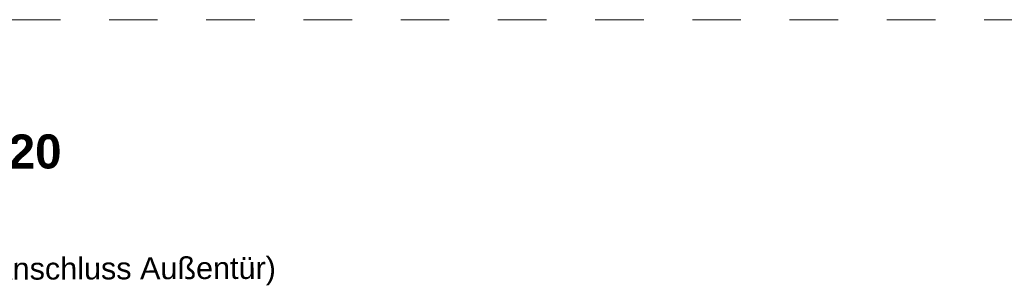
# Model space of a CAD drawing. Header units: metres. Extents: x 1333.9 to 1416.6, y -82.7 to -2.5.
# Tile 113 of 160: x 1410.774 to 1412.799, y -75.231 to -74.68. Entities that reach past the tile are written whole.
import ezdxf

# ---------------------------------------------------------------- set-up
doc = ezdxf.new("R2010")
doc.units = ezdxf.units.M
doc.linetypes.add('AUSGEZOGEN', pattern=[0])
doc.linetypes.add('STRICHLINIE_S4', pattern=[0.08, 0.06, -0.02])
doc.layers.add('XR$9$Text 1_50', color=3, linetype='AUSGEZOGEN', lineweight=18)
doc.layers.add('XR$9$Wand Mauerwerk tr', color=42, linetype='AUSGEZOGEN', lineweight=18)
doc.styles.add('ARIAL', font='arial.ttf')

msp = doc.modelspace()

# ---------------------------------------------------------------- linework, layer by layer
at = {"layer": 'XR$9$Wand Mauerwerk tr', "color": 7, "linetype": 'STRICHLINIE_S4', "lineweight": 18, "transparency": 33554687}
msp.add_line((1409.7575, -74.6796), (1414.9585, -74.6796), dxfattribs=at)

# ---------------------------------------------------------------- texts
at = {"layer": 'XR$9$Text 1_50', "color": 3, "linetype": 'AUSGEZOGEN', "lineweight": 25, "transparency": 33554687, "insert": (1409.93, -74.7915), "char_height": 0.07, "width": 2.192244, "attachment_point": 1, "rotation": 0.1872, "line_spacing_factor": 1.084337, "style": 'ARIAL'}
msp.add_mtext('\\A1;{\\fArial|i0|b1;\\H0.070000;\\W1.000000;\\C3;Detail D003}\\P{\\fArial|i0|b1;\\H0.070000;\\W1.000000;\\C3;Hallensockel M 1:20}\\P{\\fArial|i0|b0;\\H0.070000;\\W1.000000;\\C3;Regelschnitt Halle}\\P{\\fArial|i0|b0;\\H0.045000;\\W1.000000;\\C3;(dargestellt Achsen 3/B; mit Anschluss Außentür)}\\P', dxfattribs=at)

doc.saveas('drawing.dxf')
